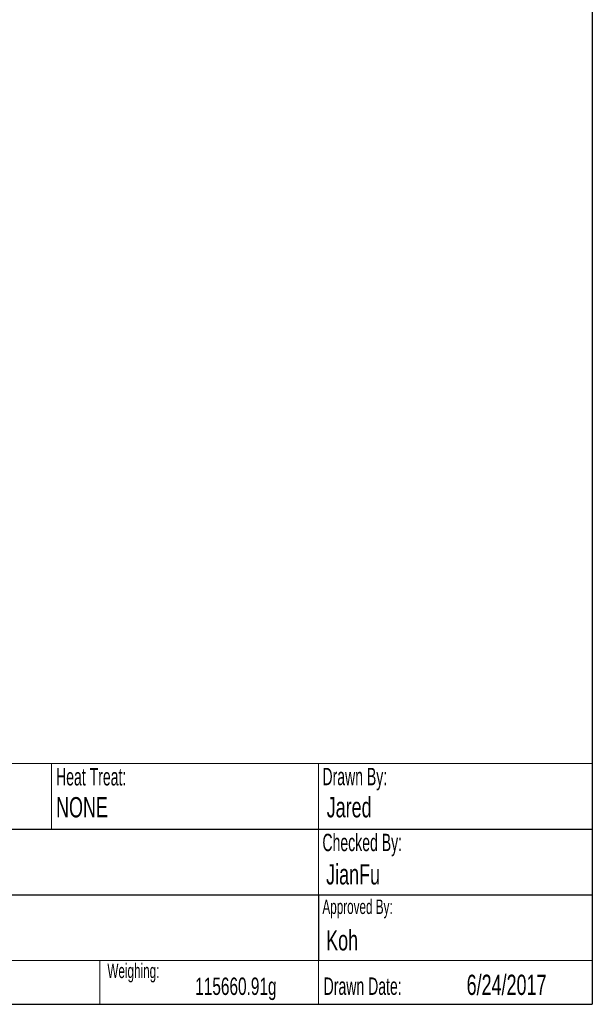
# Model space of a CAD drawing. Header units: millimetres. Extents: x 50 to 2915, y 50 to 2050.
# Tile 27 of 48: x 2389 to 2915, y 50 to 950. Entities that reach past the tile are written whole.
import ezdxf

# ---------------------------------------------------------------- set-up
doc = ezdxf.new("R2010")
doc.units = ezdxf.units.MM
doc.header["$LTSCALE"] = 10
doc.layers.add('DIM', color=7, linetype='Continuous')
doc.layers.add('FORMAT', color=7, linetype='Continuous')
doc.styles.add('SLDTEXTSTYLE0', font='TXT', dxfattribs={"width": 0.663})
doc.styles.add('SLDTEXTSTYLE1', font='TXT', dxfattribs={"width": 0.605})

msp = doc.modelspace()

# ---------------------------------------------------------------- linework, layer by layer
at = {"color": 7, "linetype": 'Continuous', "lineweight": 30}
for p in [(2912.557, 2050), (50, 50.486)]:
    msp.add_line(p, (2912.557, 50.486), dxfattribs=at)
at = {"color": 7, "linetype": 'Continuous', "lineweight": 0}
for p, q in [((2912.557, 270.486), (1884.325, 270.486)), ((2418.298, 270.486), (2418.298, 210.486)), ((2662.557, 270.486), (2662.557, 210.486)), ((2662.557, 210.486), (2662.557, 150.373)), ((1884.325, 90.486), (2912.557, 90.486)), ((2462.557, 90.486), (2462.557, 50.486)), ((2662.557, 90.486), (2662.557, 50.486))]:
    msp.add_line(p, q, dxfattribs=at)
at = {"layer": 'DIM'}
msp.add_line((2662.557, 150.486), (2662.557, 90.486), dxfattribs=at)
at = {"layer": 'FORMAT'}
for p, q in [((2912.557, 270.486), (2912.557, 50.486)), ((1884.325, 210.486), (2912.557, 210.486)), ((1884.325, 150.486), (2912.557, 150.486)), ((1088.303, 50.486), (2912.557, 50.486))]:
    msp.add_line(p, q, dxfattribs=at)

# ---------------------------------------------------------------- texts
at = {"color": 7, "linetype": 'Continuous', "lineweight": 0, "attachment_point": 1}
for s, insert, char_height, style in [('Checked By:', (2666.02, 206.332), 15.875, 'SLDTEXTSTYLE1'), ('Drawn Date:', (2667.135, 74.996), 15.875, 'SLDTEXTSTYLE1'), ('6/24/2017', (2797.888, 77.554), 18.5208, 'SLDTEXTSTYLE0')]:
    msp.add_mtext(s, dxfattribs=dict(at, insert=insert, char_height=char_height, style=style))
at = {"layer": 'DIM', "attachment_point": 1}
for s, insert, char_height, style in [('Heat Treat:', (2422.422, 266.359), 15.875, 'SLDTEXTSTYLE1'), ('Drawn By:', (2666.02, 266.578), 15.875, 'SLDTEXTSTYLE1'), ('NONE', (2422.422, 239.836), 18.5208, 'SLDTEXTSTYLE0'), ('Jared', (2669.921, 239.836), 18.5208, 'SLDTEXTSTYLE0'), ('JianFu', (2669.418, 178.524), 18.5208, 'SLDTEXTSTYLE0'), ('Approved By:', (2666.02, 146.265), 13.22917, 'SLDTEXTSTYLE1'), ('Koh', (2669.418, 118.221), 18.5208, 'SLDTEXTSTYLE0'), ('Weighing:', (2469.337, 87.689), 13.2292, 'SLDTEXTSTYLE1'), ('115660.91g', (2549.689, 74.908), 15.875, 'SLDTEXTSTYLE0')]:
    msp.add_mtext(s, dxfattribs=dict(at, insert=insert, char_height=char_height, style=style))

doc.saveas('drawing.dxf')
